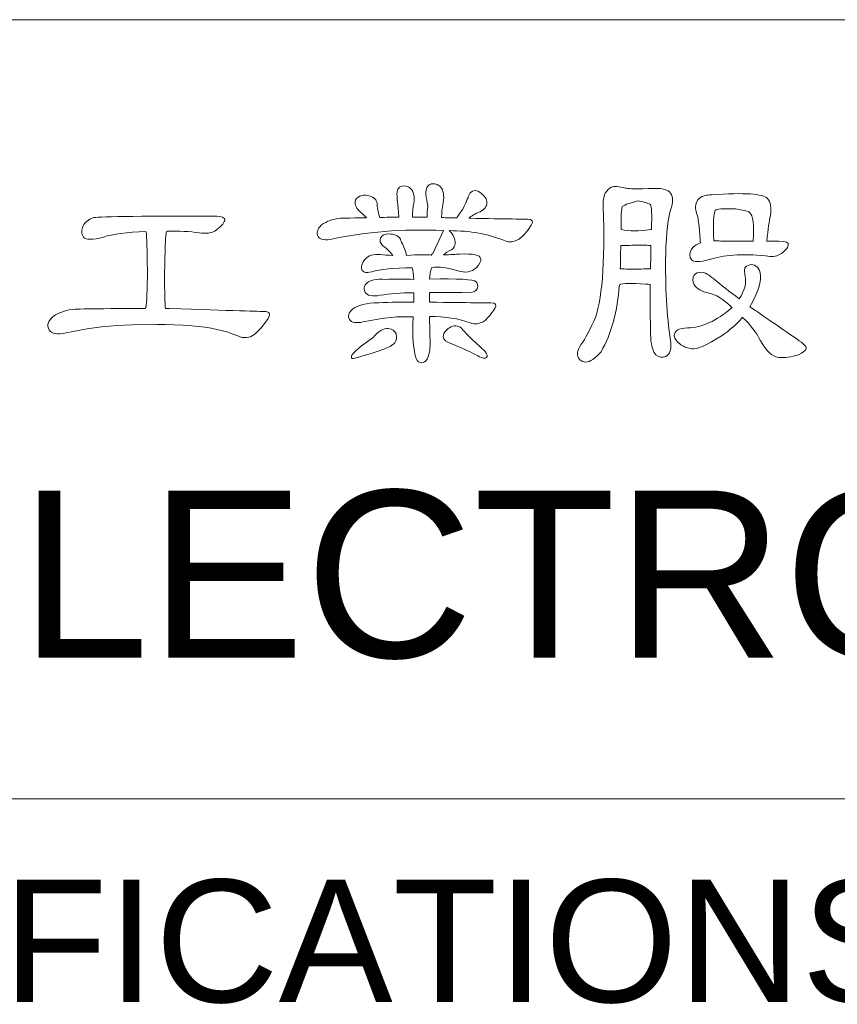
# Model space of a CAD drawing. Extents: x 808 to 1699, y 60 to 690.
# Tile 13 of 19: x 1469 to 1491, y 138 to 165. Entities that reach past the tile are written whole.
import ezdxf

# ---------------------------------------------------------------- set-up
doc = ezdxf.new("R2010")
doc.units = 0
doc.header["$LTSCALE"] = 2
doc.header["$MEASUREMENT"] = 0
doc.layers.get('0').update_dxf_attribs({"linetype": 'CONTINUOUS'})
doc.styles.add('TEXTSTYLE_1', font='ARIAL.TTF')

msp = doc.modelspace()

# ---------------------------------------------------------------- linework, layer by layer
at = {"linetype": 'Continuous', "lineweight": 5}
for p, q in [((1391.763, 164.831), (1676.763, 164.831)), ((1391.763, 143.831), (1676.763, 143.831))]:
    msp.add_line(p, q, dxfattribs=at)
for points, knots in [([(1479.492, 156.82), (1479.467, 156.282), (1479.495, 155.907), (1479.576, 155.698), (1479.576, 155.698), (1479.606, 155.621), (1479.655, 155.583), (1479.723, 155.583), (1479.723, 155.583), (1479.779, 155.583), (1479.826, 155.617), (1479.864, 155.685), (1479.864, 155.685), (1479.92, 155.793), (1479.948, 155.936), (1479.948, 156.115), (1479.948, 156.115), (1479.943, 156.384), (1479.938, 156.623), (1479.929, 156.833), (1479.929, 156.833), (1480.356, 156.833), (1480.723, 156.775), (1481.032, 156.66), (1481.032, 156.66), (1481.146, 156.609), (1481.279, 156.629), (1481.429, 156.723), (1481.429, 156.723), (1481.518, 156.813), (1481.606, 156.92), (1481.691, 157.044), (1481.691, 157.044), (1481.747, 157.151), (1481.713, 157.203), (1481.588, 157.198), (1481.588, 157.198), (1481.55, 157.198), (1480.997, 157.205), (1479.929, 157.217), (1479.929, 157.217), (1479.929, 157.311), (1479.929, 157.398), (1479.929, 157.48), (1479.929, 157.48), (1480.236, 157.485), (1480.572, 157.483), (1480.935, 157.474), (1480.935, 157.474), (1481.093, 157.474), (1481.187, 157.51), (1481.216, 157.582), (1481.216, 157.582), (1481.243, 157.66), (1481.232, 157.721), (1481.185, 157.768), (1481.185, 157.768), (1481.117, 157.833), (1480.7, 157.856), (1479.935, 157.839), (1479.935, 157.839), (1479.935, 157.954), (1479.954, 158.059), (1479.992, 158.153), (1479.992, 158.153), (1480.185, 158.178), (1480.42, 158.149), (1480.698, 158.063), (1480.698, 158.063), (1480.895, 157.999), (1481.059, 158.027), (1481.191, 158.147), (1481.191, 158.147), (1481.281, 158.236), (1481.321, 158.317), (1481.313, 158.39), (1481.313, 158.39), (1481.301, 158.492), (1481.106, 158.534), (1480.73, 158.512), (1480.73, 158.512), (1480.649, 158.508), (1480.508, 158.501), (1480.306, 158.492), (1480.306, 158.492), (1480.358, 158.544), (1480.431, 158.591), (1480.525, 158.633), (1480.525, 158.633), (1480.644, 158.723), (1480.66, 158.85), (1480.57, 159.012), (1480.57, 159.012), (1480.532, 159.076), (1480.494, 159.121), (1480.461, 159.146), (1480.461, 159.146), (1481.025, 159.146), (1481.527, 159.054), (1481.967, 158.871), (1481.967, 158.871), (1482.211, 158.781), (1482.446, 158.922), (1482.672, 159.294), (1482.672, 159.294), (1482.736, 159.401), (1482.702, 159.454), (1482.57, 159.454), (1482.57, 159.454), (1482.556, 159.454), (1482.031, 159.462), (1480.992, 159.48), (1480.992, 159.48), (1481.057, 159.543), (1481.157, 159.601), (1481.294, 159.653), (1481.294, 159.653), (1481.413, 159.717), (1481.476, 159.798), (1481.48, 159.897), (1481.48, 159.897), (1481.48, 159.991), (1481.418, 160.083), (1481.294, 160.172), (1481.294, 160.172), (1481.166, 160.253), (1481.07, 160.24), (1481.005, 160.133), (1481.005, 160.133), (1480.989, 160.083), (1480.931, 159.948), (1480.832, 159.729), (1480.832, 159.729), (1480.756, 159.628), (1480.7, 159.546), (1480.666, 159.487), (1480.666, 159.487), (1480.533, 159.491), (1480.396, 159.494), (1480.256, 159.499), (1480.256, 159.499), (1480.259, 159.541), (1480.261, 159.593), (1480.261, 159.653), (1480.261, 159.653), (1480.266, 159.691), (1480.275, 159.751), (1480.288, 159.832), (1480.288, 159.832), (1480.33, 160.025), (1480.319, 160.178), (1480.256, 160.294), (1480.256, 160.294), (1480.187, 160.388), (1480.095, 160.424), (1479.98, 160.403), (1479.98, 160.403), (1479.873, 160.377), (1479.824, 160.283), (1479.833, 160.121), (1479.833, 160.121), (1479.849, 160.031), (1479.867, 159.926), (1479.884, 159.807), (1479.884, 159.807), (1479.871, 159.691), (1479.867, 159.59), (1479.871, 159.505), (1479.871, 159.505), (1479.739, 159.51), (1479.606, 159.51), (1479.474, 159.505), (1479.474, 159.505), (1479.474, 159.685), (1479.485, 159.809), (1479.506, 159.877), (1479.506, 159.877), (1479.535, 160.023), (1479.517, 160.148), (1479.448, 160.256), (1479.448, 160.256), (1479.384, 160.337), (1479.299, 160.366), (1479.192, 160.345), (1479.192, 160.345), (1479.089, 160.319), (1479.044, 160.232), (1479.057, 160.083), (1479.057, 160.083), (1479.057, 160.057), (1479.075, 159.864), (1479.108, 159.505), (1479.108, 159.505), (1478.938, 159.51), (1478.764, 159.507), (1478.589, 159.499), (1478.589, 159.499), (1478.551, 159.615), (1478.529, 159.72), (1478.525, 159.813), (1478.525, 159.813), (1478.529, 159.864), (1478.515, 159.92), (1478.481, 159.98), (1478.481, 159.98), (1478.437, 160.036), (1478.367, 160.074), (1478.268, 160.095), (1478.268, 160.095), (1478.187, 160.108), (1478.117, 160.101), (1478.057, 160.076), (1478.057, 160.076), (1477.981, 160.038), (1477.937, 159.991), (1477.929, 159.935), (1477.929, 159.935), (1477.916, 159.841), (1477.965, 159.745), (1478.076, 159.646), (1478.076, 159.646), (1478.132, 159.59), (1478.185, 159.539), (1478.237, 159.493), (1478.237, 159.493), (1478.129, 159.496), (1478.023, 159.494), (1477.916, 159.487), (1477.916, 159.487), (1477.719, 159.482), (1477.591, 159.48), (1477.531, 159.48), (1477.531, 159.48), (1477.335, 159.462), (1477.166, 159.402), (1477.025, 159.301), (1477.025, 159.301), (1476.905, 159.193), (1476.874, 159.088), (1476.93, 158.987), (1476.93, 158.987), (1476.984, 158.897), (1477.119, 158.875), (1477.333, 158.922), (1477.333, 158.922), (1478.196, 159.115), (1479.187, 159.191), (1480.306, 159.153), (1480.306, 159.153), (1480.306, 159.153), (1480.019, 158.532), (1480.019, 158.532), (1480.019, 158.532), (1480.001, 158.518), (1479.988, 158.503), (1479.98, 158.487), (1479.98, 158.487), (1479.86, 158.499), (1479.638, 158.497), (1479.313, 158.48), (1479.313, 158.48), (1479.288, 158.595), (1479.243, 158.715), (1479.178, 158.839), (1479.178, 158.839), (1479.165, 158.864), (1479.156, 158.89), (1479.147, 158.916), (1479.147, 158.916), (1479.091, 159.01), (1478.986, 159.057), (1478.833, 159.057), (1478.833, 159.057), (1478.726, 159.057), (1478.653, 159.021), (1478.615, 158.947), (1478.615, 158.947), (1478.585, 158.884), (1478.602, 158.815), (1478.665, 158.743), (1478.665, 158.743), (1478.768, 158.678), (1478.86, 158.591), (1478.941, 158.48), (1478.941, 158.48), (1478.801, 158.485), (1478.69, 158.491), (1478.609, 158.499), (1478.609, 158.499), (1478.425, 158.525), (1478.284, 158.48), (1478.185, 158.364), (1478.185, 158.364), (1478.117, 158.283), (1478.089, 158.205), (1478.102, 158.127), (1478.102, 158.127), (1478.119, 158.025), (1478.21, 157.995), (1478.378, 158.037), (1478.378, 158.037), (1478.609, 158.106), (1478.97, 158.142), (1479.461, 158.147), (1479.461, 158.147), (1479.486, 158.07), (1479.503, 157.965), (1479.512, 157.833), (1479.512, 157.833), (1479.256, 157.837), (1478.999, 157.837), (1478.743, 157.833), (1478.743, 157.833), (1478.495, 157.846), (1478.331, 157.813), (1478.25, 157.736), (1478.25, 157.736), (1478.168, 157.669), (1478.149, 157.589), (1478.192, 157.499), (1478.192, 157.499), (1478.248, 157.393), (1478.384, 157.36), (1478.602, 157.403), (1478.602, 157.403), (1478.858, 157.445), (1479.162, 157.469), (1479.512, 157.474), (1479.512, 157.474), (1479.508, 157.393), (1479.506, 157.306), (1479.506, 157.217), (1479.506, 157.217), (1479.207, 157.221), (1478.892, 157.217), (1478.564, 157.205), (1478.564, 157.205), (1478.23, 157.192), (1477.997, 157.136), (1477.865, 157.037), (1477.865, 157.037), (1477.75, 156.936), (1477.719, 156.839), (1477.775, 156.75), (1477.775, 156.75), (1477.831, 156.668), (1477.954, 156.647), (1478.147, 156.685), (1478.147, 156.685), (1478.69, 156.801), (1479.138, 156.846), (1479.492, 156.82)], [0, 0, 0, 0, 0.011364, 0.011364, 0.011364, 0.011364, 0.022727, 0.022727, 0.022727, 0.022727, 0.034091, 0.034091, 0.034091, 0.034091, 0.045455, 0.045455, 0.045455, 0.045455, 0.056818, 0.056818, 0.056818, 0.056818, 0.068182, 0.068182, 0.068182, 0.068182, 0.079545, 0.079545, 0.079545, 0.079545, 0.090909, 0.090909, 0.090909, 0.090909, 0.102273, 0.102273, 0.102273, 0.102273, 0.113636, 0.113636, 0.113636, 0.113636, 0.125, 0.125, 0.125, 0.125, 0.136364, 0.136364, 0.136364, 0.136364, 0.147727, 0.147727, 0.147727, 0.147727, 0.159091, 0.159091, 0.159091, 0.159091, 0.170455, 0.170455, 0.170455, 0.170455, 0.181818, 0.181818, 0.181818, 0.181818, 0.193182, 0.193182, 0.193182, 0.193182, 0.204545, 0.204545, 0.204545, 0.204545, 0.215909, 0.215909, 0.215909, 0.215909, 0.227273, 0.227273, 0.227273, 0.227273, 0.238636, 0.238636, 0.238636, 0.238636, 0.25, 0.25, 0.25, 0.25, 0.261364, 0.261364, 0.261364, 0.261364, 0.272727, 0.272727, 0.272727, 0.272727, 0.284091, 0.284091, 0.284091, 0.284091, 0.295455, 0.295455, 0.295455, 0.295455, 0.306818, 0.306818, 0.306818, 0.306818, 0.318182, 0.318182, 0.318182, 0.318182, 0.329545, 0.329545, 0.329545, 0.329545, 0.340909, 0.340909, 0.340909, 0.340909, 0.352273, 0.352273, 0.352273, 0.352273, 0.363636, 0.363636, 0.363636, 0.363636, 0.375, 0.375, 0.375, 0.375, 0.386364, 0.386364, 0.386364, 0.386364, 0.397727, 0.397727, 0.397727, 0.397727, 0.409091, 0.409091, 0.409091, 0.409091, 0.420455, 0.420455, 0.420455, 0.420455, 0.431818, 0.431818, 0.431818, 0.431818, 0.443182, 0.443182, 0.443182, 0.443182, 0.454545, 0.454545, 0.454545, 0.454545, 0.465909, 0.465909, 0.465909, 0.465909, 0.477273, 0.477273, 0.477273, 0.477273, 0.488636, 0.488636, 0.488636, 0.488636, 0.5, 0.5, 0.5, 0.5, 0.511364, 0.511364, 0.511364, 0.511364, 0.522727, 0.522727, 0.522727, 0.522727, 0.534091, 0.534091, 0.534091, 0.534091, 0.545455, 0.545455, 0.545455, 0.545455, 0.556818, 0.556818, 0.556818, 0.556818, 0.568182, 0.568182, 0.568182, 0.568182, 0.579545, 0.579545, 0.579545, 0.579545, 0.590909, 0.590909, 0.590909, 0.590909, 0.602273, 0.602273, 0.602273, 0.602273, 0.613636, 0.613636, 0.613636, 0.613636, 0.625, 0.625, 0.625, 0.625, 0.636364, 0.636364, 0.636364, 0.636364, 0.647727, 0.647727, 0.647727, 0.647727, 0.659091, 0.659091, 0.659091, 0.659091, 0.670455, 0.670455, 0.670455, 0.670455, 0.681818, 0.681818, 0.681818, 0.681818, 0.693182, 0.693182, 0.693182, 0.693182, 0.704545, 0.704545, 0.704545, 0.704545, 0.715909, 0.715909, 0.715909, 0.715909, 0.727273, 0.727273, 0.727273, 0.727273, 0.738636, 0.738636, 0.738636, 0.738636, 0.75, 0.75, 0.75, 0.75, 0.761364, 0.761364, 0.761364, 0.761364, 0.772727, 0.772727, 0.772727, 0.772727, 0.784091, 0.784091, 0.784091, 0.784091, 0.795455, 0.795455, 0.795455, 0.795455, 0.806818, 0.806818, 0.806818, 0.806818, 0.818182, 0.818182, 0.818182, 0.818182, 0.829545, 0.829545, 0.829545, 0.829545, 0.840909, 0.840909, 0.840909, 0.840909, 0.852273, 0.852273, 0.852273, 0.852273, 0.863636, 0.863636, 0.863636, 0.863636, 0.875, 0.875, 0.875, 0.875, 0.886364, 0.886364, 0.886364, 0.886364, 0.897727, 0.897727, 0.897727, 0.897727, 0.909091, 0.909091, 0.909091, 0.909091, 0.920455, 0.920455, 0.920455, 0.920455, 0.931818, 0.931818, 0.931818, 0.931818, 0.943182, 0.943182, 0.943182, 0.943182, 0.954545, 0.954545, 0.954545, 0.954545, 0.965909, 0.965909, 0.965909, 0.965909, 0.977273, 0.977273, 0.977273, 0.977273, 0.988636, 0.988636, 0.988636, 0.988636, 1, 1, 1, 1]), ([(1485.046, 157.685), (1485.136, 157.728), (1485.371, 157.734), (1485.751, 157.705), (1485.751, 157.705), (1485.79, 157.705), (1485.833, 157.7), (1485.88, 157.691), (1485.88, 157.691), (1485.875, 156.995), (1485.88, 156.517), (1485.892, 156.256), (1485.892, 156.256), (1485.905, 156.033), (1485.95, 155.882), (1486.026, 155.801), (1486.026, 155.801), (1486.108, 155.732), (1486.198, 155.717), (1486.295, 155.756), (1486.295, 155.756), (1486.416, 155.811), (1486.458, 155.959), (1486.424, 156.198), (1486.424, 156.198), (1486.322, 156.856), (1486.279, 157.629), (1486.295, 158.518), (1486.295, 158.518), (1486.308, 159.083), (1486.36, 159.503), (1486.45, 159.781), (1486.45, 159.781), (1486.505, 159.965), (1486.488, 160.101), (1486.398, 160.191), (1486.398, 160.191), (1486.308, 160.281), (1486.069, 160.307), (1485.681, 160.269), (1485.681, 160.269), (1485.432, 160.269), (1485.277, 160.276), (1485.212, 160.294), (1485.212, 160.294), (1485.029, 160.337), (1484.901, 160.345), (1484.828, 160.319), (1484.828, 160.319), (1484.773, 160.289), (1484.719, 160.234), (1484.668, 160.153), (1484.668, 160.153), (1484.616, 160.059), (1484.598, 159.935), (1484.61, 159.781), (1484.61, 159.781), (1484.665, 158.252), (1484.582, 157.226), (1484.36, 156.705), (1484.36, 156.705), (1484.291, 156.564), (1484.208, 156.399), (1484.11, 156.212), (1484.11, 156.212), (1483.97, 156.028), (1483.905, 155.889), (1483.918, 155.795), (1483.918, 155.795), (1483.948, 155.674), (1484.02, 155.611), (1484.136, 155.602), (1484.136, 155.602), (1484.255, 155.607), (1484.394, 155.701), (1484.553, 155.884), (1484.553, 155.884), (1484.835, 156.371), (1484.999, 156.972), (1485.046, 157.685)], [0, 0, 0, 0, 0.05, 0.05, 0.05, 0.05, 0.1, 0.1, 0.1, 0.1, 0.15, 0.15, 0.15, 0.15, 0.2, 0.2, 0.2, 0.2, 0.25, 0.25, 0.25, 0.25, 0.3, 0.3, 0.3, 0.3, 0.35, 0.35, 0.35, 0.35, 0.4, 0.4, 0.4, 0.4, 0.45, 0.45, 0.45, 0.45, 0.5, 0.5, 0.5, 0.5, 0.55, 0.55, 0.55, 0.55, 0.6, 0.6, 0.6, 0.6, 0.65, 0.65, 0.65, 0.65, 0.7, 0.7, 0.7, 0.7, 0.75, 0.75, 0.75, 0.75, 0.8, 0.8, 0.8, 0.8, 0.85, 0.85, 0.85, 0.85, 0.9, 0.9, 0.9, 0.9, 0.95, 0.95, 0.95, 0.95, 1, 1, 1, 1]), ([(1487.232, 158.819), (1487.116, 158.777), (1487.033, 158.713), (1486.981, 158.628), (1486.981, 158.628), (1486.931, 158.534), (1486.932, 158.445), (1486.988, 158.364), (1486.988, 158.364), (1487.044, 158.296), (1487.202, 158.296), (1487.462, 158.364), (1487.462, 158.364), (1487.839, 158.492), (1488.346, 158.527), (1488.987, 158.467), (1488.987, 158.467), (1489.146, 158.438), (1489.27, 158.447), (1489.359, 158.499), (1489.359, 158.499), (1489.505, 158.593), (1489.584, 158.678), (1489.597, 158.756), (1489.597, 158.756), (1489.614, 158.824), (1489.53, 158.858), (1489.347, 158.858), (1489.347, 158.858), (1489.24, 158.858), (1489.131, 158.858), (1489.02, 158.858), (1489.02, 158.858), (1489.05, 159.182), (1489.081, 159.411), (1489.116, 159.543), (1489.116, 159.543), (1489.146, 159.767), (1489.12, 159.922), (1489.039, 160.012), (1489.039, 160.012), (1488.924, 160.14), (1488.42, 160.175), (1487.526, 160.114), (1487.526, 160.114), (1487.394, 160.11), (1487.287, 160.081), (1487.205, 160.025), (1487.205, 160.025), (1487.138, 159.96), (1487.102, 159.879), (1487.097, 159.781), (1487.097, 159.781), (1487.097, 159.738), (1487.108, 159.682), (1487.129, 159.615), (1487.129, 159.615), (1487.167, 159.52), (1487.2, 159.279), (1487.225, 158.89), (1487.225, 158.89), (1487.225, 158.873), (1487.227, 158.85), (1487.232, 158.819)], [0, 0, 0, 0, 0.0625, 0.0625, 0.0625, 0.0625, 0.125, 0.125, 0.125, 0.125, 0.1875, 0.1875, 0.1875, 0.1875, 0.25, 0.25, 0.25, 0.25, 0.3125, 0.3125, 0.3125, 0.3125, 0.375, 0.375, 0.375, 0.375, 0.4375, 0.4375, 0.4375, 0.4375, 0.5, 0.5, 0.5, 0.5, 0.5625, 0.5625, 0.5625, 0.5625, 0.625, 0.625, 0.625, 0.625, 0.6875, 0.6875, 0.6875, 0.6875, 0.75, 0.75, 0.75, 0.75, 0.8125, 0.8125, 0.8125, 0.8125, 0.875, 0.875, 0.875, 0.875, 0.9375, 0.9375, 0.9375, 0.9375, 1, 1, 1, 1]), ([(1485.885, 159.173), (1485.578, 159.133), (1485.313, 159.133), (1485.091, 159.173), (1485.091, 159.173), (1485.091, 159.531), (1485.102, 159.736), (1485.123, 159.787), (1485.123, 159.787), (1485.136, 159.826), (1485.279, 159.879), (1485.553, 159.948), (1485.553, 159.948), (1485.745, 159.909), (1485.856, 159.875), (1485.885, 159.845), (1485.885, 159.845), (1485.916, 159.815), (1485.925, 159.59), (1485.911, 159.173), (1485.911, 159.173), (1485.907, 159.176), (1485.898, 159.176), (1485.885, 159.173)], [0, 0, 0, 0, 0.166667, 0.166667, 0.166667, 0.166667, 0.333333, 0.333333, 0.333333, 0.333333, 0.5, 0.5, 0.5, 0.5, 0.666667, 0.666667, 0.666667, 0.666667, 0.833333, 0.833333, 0.833333, 0.833333, 1, 1, 1, 1]), ([(1487.976, 158.858), (1487.893, 158.858), (1487.83, 158.86), (1487.783, 158.864), (1487.783, 158.864), (1487.718, 158.869), (1487.655, 158.871), (1487.59, 158.871), (1487.59, 158.871), (1487.573, 159.337), (1487.586, 159.61), (1487.629, 159.691), (1487.629, 159.691), (1487.667, 159.729), (1487.837, 159.745), (1488.135, 159.736), (1488.135, 159.736), (1488.254, 159.723), (1488.375, 159.702), (1488.494, 159.673), (1488.494, 159.673), (1488.525, 159.659), (1488.545, 159.644), (1488.559, 159.628), (1488.559, 159.628), (1488.653, 159.559), (1488.682, 159.303), (1488.648, 158.858), (1488.648, 158.858), (1488.417, 158.858), (1488.193, 158.858), (1487.976, 158.858)], [0, 0, 0, 0, 0.125, 0.125, 0.125, 0.125, 0.25, 0.25, 0.25, 0.25, 0.375, 0.375, 0.375, 0.375, 0.5, 0.5, 0.5, 0.5, 0.625, 0.625, 0.625, 0.625, 0.75, 0.75, 0.75, 0.75, 0.875, 0.875, 0.875, 0.875, 1, 1, 1, 1]), ([(1472.273, 157.044), (1471.795, 157.048), (1471.291, 157.046), (1470.761, 157.037), (1470.761, 157.037), (1470.569, 157.033), (1470.442, 157.032), (1470.383, 157.032), (1470.383, 157.032), (1470.161, 157.014), (1469.964, 156.948), (1469.793, 156.833), (1469.793, 156.833), (1469.652, 156.714), (1469.616, 156.593), (1469.684, 156.474), (1469.684, 156.474), (1469.753, 156.367), (1469.906, 156.339), (1470.145, 156.391), (1470.145, 156.391), (1471.107, 156.609), (1472.235, 156.672), (1473.53, 156.582), (1473.53, 156.582), (1474.016, 156.544), (1474.429, 156.452), (1474.767, 156.307), (1474.767, 156.307), (1474.933, 156.239), (1475.079, 156.25), (1475.202, 156.339), (1475.202, 156.339), (1475.343, 156.459), (1475.469, 156.606), (1475.581, 156.781), (1475.581, 156.781), (1475.657, 156.909), (1475.619, 156.972), (1475.465, 156.967), (1475.465, 156.967), (1475.44, 156.967), (1474.593, 156.993), (1472.927, 157.044), (1472.927, 157.044), (1472.889, 157.048), (1472.853, 157.048), (1472.818, 157.044), (1472.818, 157.044), (1472.788, 157.391), (1472.786, 157.942), (1472.812, 158.698), (1472.812, 158.698), (1472.812, 158.89), (1472.824, 159.036), (1472.85, 159.133), (1472.85, 159.133), (1473.187, 159.138), (1473.478, 159.123), (1473.722, 159.088), (1473.722, 159.088), (1473.906, 159.059), (1474.046, 159.074), (1474.144, 159.133), (1474.144, 159.133), (1474.303, 159.24), (1474.393, 159.337), (1474.414, 159.422), (1474.414, 159.422), (1474.431, 159.499), (1474.335, 159.538), (1474.126, 159.538), (1474.126, 159.538), (1472.01, 159.538), (1470.923, 159.523), (1470.863, 159.493), (1470.863, 159.493), (1470.744, 159.449), (1470.656, 159.377), (1470.6, 159.274), (1470.6, 159.274), (1470.544, 159.168), (1470.547, 159.068), (1470.607, 158.974), (1470.607, 158.974), (1470.675, 158.893), (1470.854, 158.893), (1471.145, 158.974), (1471.145, 158.974), (1471.393, 159.054), (1471.775, 159.104), (1472.293, 159.121), (1472.293, 159.121), (1472.293, 159.121), (1472.299, 159.108), (1472.299, 159.108), (1472.299, 159.108), (1472.315, 158.976), (1472.326, 158.633), (1472.331, 158.082), (1472.331, 158.082), (1472.331, 157.544), (1472.315, 157.209), (1472.286, 157.077), (1472.286, 157.077), (1472.282, 157.072), (1472.277, 157.061), (1472.273, 157.044)], [0, 0, 0, 0, 0.037037, 0.037037, 0.037037, 0.037037, 0.074074, 0.074074, 0.074074, 0.074074, 0.111111, 0.111111, 0.111111, 0.111111, 0.148148, 0.148148, 0.148148, 0.148148, 0.185185, 0.185185, 0.185185, 0.185185, 0.222222, 0.222222, 0.222222, 0.222222, 0.259259, 0.259259, 0.259259, 0.259259, 0.296296, 0.296296, 0.296296, 0.296296, 0.333333, 0.333333, 0.333333, 0.333333, 0.37037, 0.37037, 0.37037, 0.37037, 0.407407, 0.407407, 0.407407, 0.407407, 0.444444, 0.444444, 0.444444, 0.444444, 0.481481, 0.481481, 0.481481, 0.481481, 0.518519, 0.518519, 0.518519, 0.518519, 0.555556, 0.555556, 0.555556, 0.555556, 0.592593, 0.592593, 0.592593, 0.592593, 0.62963, 0.62963, 0.62963, 0.62963, 0.666667, 0.666667, 0.666667, 0.666667, 0.703704, 0.703704, 0.703704, 0.703704, 0.740741, 0.740741, 0.740741, 0.740741, 0.777778, 0.777778, 0.777778, 0.777778, 0.814815, 0.814815, 0.814815, 0.814815, 0.851852, 0.851852, 0.851852, 0.851852, 0.888889, 0.888889, 0.888889, 0.888889, 0.925926, 0.925926, 0.925926, 0.925926, 0.962963, 0.962963, 0.962963, 0.962963, 1, 1, 1, 1]), ([(1485.481, 158.108), (1485.277, 158.108), (1485.14, 158.113), (1485.071, 158.121), (1485.071, 158.121), (1485.076, 158.313), (1485.08, 158.521), (1485.084, 158.743), (1485.084, 158.743), (1485.212, 158.743), (1485.347, 158.747), (1485.488, 158.756), (1485.488, 158.756), (1485.672, 158.76), (1485.79, 158.756), (1485.84, 158.743), (1485.84, 158.743), (1485.858, 158.743), (1485.877, 158.743), (1485.898, 158.743), (1485.898, 158.743), (1485.894, 158.525), (1485.889, 158.317), (1485.885, 158.121), (1485.885, 158.121), (1485.842, 158.117), (1485.708, 158.113), (1485.481, 158.108)], [0, 0, 0, 0, 0.142857, 0.142857, 0.142857, 0.142857, 0.285714, 0.285714, 0.285714, 0.285714, 0.428571, 0.428571, 0.428571, 0.428571, 0.571429, 0.571429, 0.571429, 0.571429, 0.714286, 0.714286, 0.714286, 0.714286, 0.857143, 0.857143, 0.857143, 0.857143, 1, 1, 1, 1]), ([(1488.366, 156.807), (1488.572, 156.611), (1488.734, 156.401), (1488.853, 156.179), (1488.853, 156.179), (1488.998, 155.905), (1489.159, 155.756), (1489.334, 155.73), (1489.334, 155.73), (1489.505, 155.713), (1489.684, 155.737), (1489.872, 155.801), (1489.872, 155.801), (1489.992, 155.856), (1490.063, 155.914), (1490.083, 155.974), (1490.083, 155.974), (1490.088, 156.012), (1490.043, 156.068), (1489.949, 156.14), (1489.949, 156.14), (1489.667, 156.337), (1489.206, 156.656), (1488.565, 157.095), (1488.565, 157.095), (1488.787, 157.485), (1488.879, 157.79), (1488.841, 158.012), (1488.841, 158.012), (1488.823, 158.093), (1488.785, 158.153), (1488.725, 158.191), (1488.725, 158.191), (1488.669, 158.23), (1488.614, 158.241), (1488.559, 158.223), (1488.559, 158.223), (1488.49, 158.207), (1488.447, 158.176), (1488.431, 158.133), (1488.431, 158.133), (1488.413, 158.079), (1488.415, 158.005), (1488.436, 157.916), (1488.436, 157.916), (1488.475, 157.732), (1488.422, 157.53), (1488.276, 157.306), (1488.276, 157.306), (1488.02, 157.499), (1487.792, 157.678), (1487.59, 157.846), (1487.59, 157.846), (1487.458, 157.961), (1487.347, 158.021), (1487.257, 158.025), (1487.257, 158.025), (1487.163, 158.03), (1487.099, 158.001), (1487.065, 157.942), (1487.065, 157.942), (1487.014, 157.86), (1487.014, 157.777), (1487.065, 157.691), (1487.065, 157.691), (1487.129, 157.577), (1487.261, 157.499), (1487.462, 157.461), (1487.462, 157.461), (1487.633, 157.431), (1487.841, 157.301), (1488.084, 157.07), (1488.084, 157.07), (1488.079, 157.07), (1488.077, 157.068), (1488.077, 157.064), (1488.077, 157.064), (1487.663, 156.714), (1487.266, 156.533), (1486.886, 156.525), (1486.886, 156.525), (1486.651, 156.521), (1486.53, 156.45), (1486.526, 156.313), (1486.526, 156.313), (1486.53, 156.232), (1486.591, 156.151), (1486.706, 156.07), (1486.706, 156.07), (1486.788, 156.015), (1486.886, 155.978), (1487.001, 155.961), (1487.001, 155.961), (1487.129, 155.936), (1487.4, 156.055), (1487.815, 156.32), (1487.815, 156.32), (1488.02, 156.461), (1488.202, 156.622), (1488.359, 156.801), (1488.359, 156.801), (1488.359, 156.804), (1488.362, 156.807), (1488.366, 156.807)], [0, 0, 0, 0, 0.038462, 0.038462, 0.038462, 0.038462, 0.076923, 0.076923, 0.076923, 0.076923, 0.115385, 0.115385, 0.115385, 0.115385, 0.153846, 0.153846, 0.153846, 0.153846, 0.192308, 0.192308, 0.192308, 0.192308, 0.230769, 0.230769, 0.230769, 0.230769, 0.269231, 0.269231, 0.269231, 0.269231, 0.307692, 0.307692, 0.307692, 0.307692, 0.346154, 0.346154, 0.346154, 0.346154, 0.384615, 0.384615, 0.384615, 0.384615, 0.423077, 0.423077, 0.423077, 0.423077, 0.461538, 0.461538, 0.461538, 0.461538, 0.5, 0.5, 0.5, 0.5, 0.538462, 0.538462, 0.538462, 0.538462, 0.576923, 0.576923, 0.576923, 0.576923, 0.615385, 0.615385, 0.615385, 0.615385, 0.653846, 0.653846, 0.653846, 0.653846, 0.692308, 0.692308, 0.692308, 0.692308, 0.730769, 0.730769, 0.730769, 0.730769, 0.769231, 0.769231, 0.769231, 0.769231, 0.807692, 0.807692, 0.807692, 0.807692, 0.846154, 0.846154, 0.846154, 0.846154, 0.884615, 0.884615, 0.884615, 0.884615, 0.923077, 0.923077, 0.923077, 0.923077, 0.961538, 0.961538, 0.961538, 0.961538, 1, 1, 1, 1]), ([(1480.442, 156.134), (1480.613, 156.066), (1480.841, 155.963), (1481.127, 155.826), (1481.127, 155.826), (1481.285, 155.737), (1481.388, 155.698), (1481.435, 155.71), (1481.435, 155.71), (1481.49, 155.728), (1481.499, 155.771), (1481.46, 155.84), (1481.46, 155.84), (1481.422, 155.903), (1481.36, 155.968), (1481.274, 156.031), (1481.274, 156.031), (1481.014, 156.279), (1480.862, 156.429), (1480.819, 156.481), (1480.819, 156.481), (1480.743, 156.582), (1480.638, 156.606), (1480.505, 156.551), (1480.505, 156.551), (1480.403, 156.499), (1480.337, 156.429), (1480.306, 156.339), (1480.306, 156.339), (1480.277, 156.257), (1480.322, 156.19), (1480.442, 156.134)], [0, 0, 0, 0, 0.125, 0.125, 0.125, 0.125, 0.25, 0.25, 0.25, 0.25, 0.375, 0.375, 0.375, 0.375, 0.5, 0.5, 0.5, 0.5, 0.625, 0.625, 0.625, 0.625, 0.75, 0.75, 0.75, 0.75, 0.875, 0.875, 0.875, 0.875, 1, 1, 1, 1]), ([(1478.41, 156.268), (1478.085, 156.038), (1477.894, 155.878), (1477.84, 155.788), (1477.84, 155.788), (1477.822, 155.75), (1477.824, 155.721), (1477.845, 155.705), (1477.845, 155.705), (1477.884, 155.692), (1478.16, 155.771), (1478.672, 155.941), (1478.672, 155.941), (1478.831, 155.997), (1478.938, 156.057), (1478.993, 156.121), (1478.993, 156.121), (1479.048, 156.19), (1479.062, 156.271), (1479.031, 156.365), (1479.031, 156.365), (1479.001, 156.446), (1478.931, 156.493), (1478.82, 156.506), (1478.82, 156.506), (1478.692, 156.519), (1478.555, 156.44), (1478.41, 156.268)], [0, 0, 0, 0, 0.142857, 0.142857, 0.142857, 0.142857, 0.285714, 0.285714, 0.285714, 0.285714, 0.428571, 0.428571, 0.428571, 0.428571, 0.571429, 0.571429, 0.571429, 0.571429, 0.714286, 0.714286, 0.714286, 0.714286, 0.857143, 0.857143, 0.857143, 0.857143, 1, 1, 1, 1])]:
    msp.add_open_spline(points, degree=3, knots=knots, dxfattribs=at)

# ---------------------------------------------------------------- texts
at = {"linetype": 'Continuous', "lineweight": 5, "style": 'TEXTSTYLE_1'}
for s, height, p in [('DELTA ELECTRONICS, INC. ', 4.5, (1442.685, 147.642)), ('THESE DRAWINGS AND SPECIFICATIONS ARE THE', 3.3, (1400.313, 138.356))]:
    msp.add_text(s, height=height, dxfattribs=at).set_placement(p)

doc.saveas('drawing.dxf')
